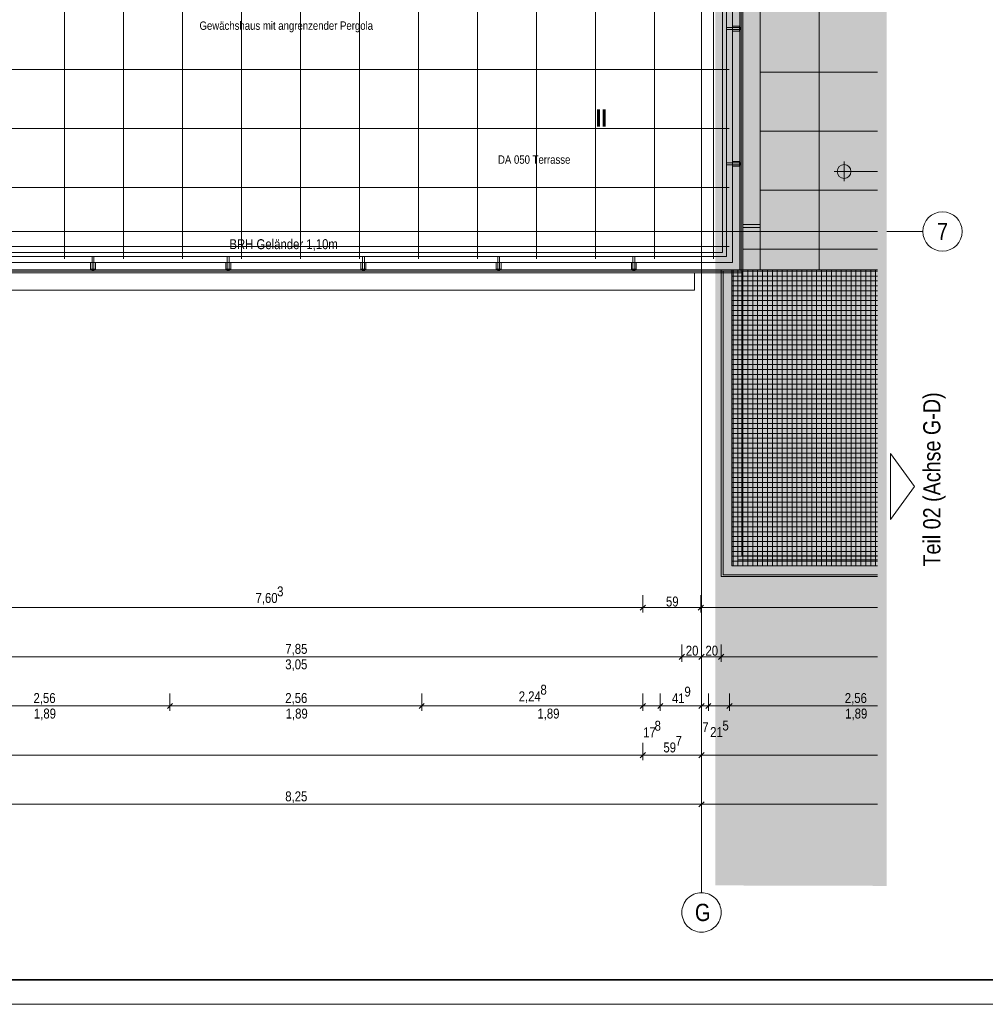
# Model space of a CAD drawing. Extents: x -620 to 300, y 62 to 1112.
# Tile 17 of 71: x -100 to 97, y 62 to 263. Entities that reach past the tile are written whole.
import ezdxf
from ezdxf.enums import TextEntityAlignment as Align
from ezdxf.lldxf.tags import DXFTag

# ---------------------------------------------------------------- set-up
doc = ezdxf.new("R2010")
doc.units = 0
doc.layers.get('0').update_dxf_attribs({"lineweight": 13})
for name, color, linetype, lineweight, true_color in [('30 -33 Aussenwände- 7 Fassade_ Elemente', 7, 'Continuous', 9, 0x00aacc), ('30 -34 Innenwände- 6 Elemente', 7, 'Continuous', 9, 0xff6633), ('30 -36 Dächer- 3 Dachbeläge', 7, 'Continuous', 15, 0x9999ff), ('30 -36 Dächer- 4 Dachbekleidungen', 7, 'Continuous', 9, 0xccccff), ('70 -72 Beschriftung- 1 Beschriftung allgemein', 7, 'Continuous', 9, 0xff6633), ('70 -76 Bemaßung- 2 Allgemein', 7, 'Continuous', 5, 0x6666cc), ('iwb_Layout BA_Markierung', 7, 'Continuous', 9, 0xbadcdc), ('iwb_Layout Text', 3, 'Continuous', 18, 0x00ff00)]:
    doc.layers.add(name, color=color, linetype=linetype, lineweight=lineweight, true_color=true_color)
for name, color, linetype, lineweight in [('60- 61 allgemeine Ausstattung- 4 Terrassen', 7, 'Continuous', 9), ('70 -71 Achsen- 1 Gebäudeachsen', 7, 'STRICHPUNKT2-A06GA19A8I', 18), ('70 -72 Beschriftung- 5 Höhenkoten', 7, 'Continuous', 15), ('iwb_Layout Achsbezeichung', 7, 'Continuous', 13), ('iwb_Plankopf Rahmen', 7, 'Continuous', 35)]:
    doc.layers.add(name, color=color, linetype=linetype, lineweight=lineweight)
doc.styles.get("Standard").update_dxf_attribs({"font": 'ARIALN.TTF'})
tags = doc.linetypes.add('STRICHPUNKT2', pattern=[12.7, 6.35, -3.175, 0, -3.175]).pattern_tags.tags
tags[10:11] = [DXFTag(74, 4), DXFTag(75, 0), DXFTag(340, '0'), DXFTag(46, 0.0), DXFTag(50, 0.0), DXFTag(44, 0.0), DXFTag(45, 0.0)]
tags[8:9] = [DXFTag(74, 4), DXFTag(75, 0), DXFTag(340, '0'), DXFTag(46, 0.0), DXFTag(50, 0.0), DXFTag(44, 0.0), DXFTag(45, 0.0)]
tags[6:7] = [DXFTag(74, 4), DXFTag(75, 0), DXFTag(340, '0'), DXFTag(46, 0.0), DXFTag(50, 0.0), DXFTag(44, 0.0), DXFTag(45, 0.0)]
tags[4:5] = [DXFTag(74, 4), DXFTag(75, 0), DXFTag(340, '0'), DXFTag(46, 0.0), DXFTag(50, 0.0), DXFTag(44, 0.0), DXFTag(45, 0.0)]
tags = doc.linetypes.add('STRICHPUNKT2-A06GA19A8I', pattern=[12.7, 6.35, -3.175, 0, -3.175]).pattern_tags.tags
tags[10:11] = [DXFTag(74, 4), DXFTag(75, 0), DXFTag(340, '0'), DXFTag(46, 0.0), DXFTag(50, 0.0), DXFTag(44, 0.0), DXFTag(45, 0.0)]
tags[8:9] = [DXFTag(74, 4), DXFTag(75, 0), DXFTag(340, '0'), DXFTag(46, 0.0), DXFTag(50, 0.0), DXFTag(44, 0.0), DXFTag(45, 0.0)]
tags[6:7] = [DXFTag(74, 4), DXFTag(75, 0), DXFTag(340, '0'), DXFTag(46, 0.0), DXFTag(50, 0.0), DXFTag(44, 0.0), DXFTag(45, 0.0)]
tags[4:5] = [DXFTag(74, 4), DXFTag(75, 0), DXFTag(340, '0'), DXFTag(46, 0.0), DXFTag(50, 0.0), DXFTag(44, 0.0), DXFTag(45, 0.0)]

# ---------------------------------------------------------------- blocks, each defined once
blk = doc.blocks.new('Polygon-A06GA1938I')
at = {"color": 0, "linetype": 'ByBlock', "lineweight": -2, "ltscale": 0.13}
blk.add_solid([(41.66, 86.61), (41.5, 1083.81), (76.5, 86.52), (76.5, 1083.81)], dxfattribs=at)
blk = doc.blocks.new('Referenz-A06GA19C8I')
at = {"layer": '30 -33 Aussenwände- 7 Fassade_ Elemente', "color": 0, "linetype": 'Continuous', "lineweight": -2, "ltscale": 0.13}
for p, q in [((46.62, 372.67), (46.62, 211.81)), ((47.22, 221.01), (47.22, 372.67)), ((50.76, 372.67), (50.76, 221.01)), ((50.76, 221.01), (47.22, 221.01)), ((46.62, 211.81), (-463.98, 211.81)), ((-124.78, 211.21), (37.42, 211.21)), ((37.42, 211.21), (37.42, 207.67)), ((42.82, 149.41), (42.82, 211.81)), ((37.42, 207.67), (-124.78, 207.67)), ((74.64, 149.41), (42.82, 149.41))]:
    blk.add_line(p, q, dxfattribs=at)
at = {"layer": '30 -34 Innenwände- 6 Elemente', "color": 0, "linetype": 'Continuous', "lineweight": -2, "ltscale": 0.13}
for p, q in [((43.22, 211.51), (43.22, 149.81)), ((45.02, 211.51), (43.22, 211.51)), ((45.02, 151.61), (45.02, 211.51)), ((46.22, 211.51), (46.22, 152.81)), ((47.02, 211.51), (46.22, 211.51)), ((47.02, 153.61), (47.02, 211.51)), ((46.22, 152.81), (74.64, 152.81)), ((74.64, 153.61), (47.02, 153.61)), ((74.64, 151.61), (45.02, 151.61)), ((43.22, 149.81), (74.64, 149.81))]:
    blk.add_line(p, q, dxfattribs=at)
at = {"layer": '30 -34 Innenwände- 6 Elemente', "color": 7, "linetype": 'Continuous', "lineweight": -2, "ltscale": 0.13, "true_color": 0xffffff}
for points in [[(45.02, 151.61), (45.02, 211.51), (43.22, 211.51)], [(45.02, 151.61), (43.22, 211.51), (43.22, 149.81)], [(47.02, 153.61), (47.02, 211.51), (46.22, 211.51)], [(47.02, 153.61), (46.22, 211.51), (46.22, 152.81)], [(47.02, 153.61), (46.22, 152.81), (74.64, 152.81)], [(47.02, 153.61), (74.64, 152.81), (74.64, 153.22)], [(47.02, 153.61), (74.64, 153.22), (74.64, 153.61)], [(45.02, 151.61), (43.22, 149.81), (74.64, 149.81)], [(45.02, 151.61), (74.64, 149.81), (74.64, 150.69)], [(45.02, 151.61), (74.64, 150.69), (74.64, 151.61)]]:
    blk.add_solid(points, dxfattribs=at)
at = {"layer": '30 -36 Dächer- 3 Dachbeläge', "color": 0, "linetype": 'Continuous', "lineweight": -2, "ltscale": 0.13}
for p, q in [((43.92, 376.21), (43.92, 214.51)), ((47.22, 211.21), (47.22, 376.21)), ((43.92, 214.51), (-461.28, 214.51)), ((-464.58, 211.21), (47.22, 211.21))]:
    blk.add_line(p, q, dxfattribs=at)
at = {"layer": '30 -36 Dächer- 3 Dachbeläge', "color": 0, "lineweight": -2}
for p, q in [((46.92, 261.06), (46.52, 261.06)), ((46.52, 261.06), (46.52, 260.66)), ((46.52, 260.66), (46.92, 260.66)), ((46.92, 233.56), (46.52, 233.56)), ((46.52, 233.56), (46.52, 233.16)), ((46.52, 233.16), (46.92, 233.16)), ((-84.73, 211.91), (-85.13, 211.91)), ((-85.13, 211.91), (-85.13, 211.51)), ((-84.73, 211.51), (-84.73, 211.91)), ((-57.23, 211.91), (-57.63, 211.91)), ((-57.63, 211.91), (-57.63, 211.51)), ((-57.23, 211.51), (-57.23, 211.91)), ((-29.73, 211.91), (-30.13, 211.91)), ((-30.13, 211.91), (-30.13, 211.51)), ((-29.73, 211.51), (-29.73, 211.91)), ((-2.23, 211.91), (-2.63, 211.91)), ((-2.63, 211.91), (-2.63, 211.51)), ((-2.23, 211.51), (-2.23, 211.91)), ((25.27, 211.91), (24.87, 211.91)), ((24.87, 211.91), (24.87, 211.51)), ((25.27, 211.51), (25.27, 211.91))]:
    blk.add_line(p, q, dxfattribs=at)
for points in [[(46.52, 260.66), (46.52, 261.06), (46.92, 260.66)], [(46.92, 260.66), (46.52, 261.06), (46.92, 261.06)], [(46.52, 233.16), (46.52, 233.56), (46.92, 233.16)], [(46.92, 233.16), (46.52, 233.56), (46.92, 233.56)], [(-85.13, 211.51), (-85.13, 211.91), (-84.73, 211.51)], [(-84.73, 211.51), (-85.13, 211.91), (-84.73, 211.91)], [(-57.63, 211.51), (-57.63, 211.91), (-57.23, 211.51)], [(-57.23, 211.51), (-57.63, 211.91), (-57.23, 211.91)], [(-30.13, 211.51), (-30.13, 211.91), (-29.73, 211.51)], [(-29.73, 211.51), (-30.13, 211.91), (-29.73, 211.91)], [(-2.63, 211.51), (-2.63, 211.91), (-2.23, 211.51)], [(-2.23, 211.51), (-2.63, 211.91), (-2.23, 211.91)], [(24.87, 211.51), (24.87, 211.91), (25.27, 211.51)], [(25.27, 211.51), (24.87, 211.91), (25.27, 211.91)]]:
    blk.add_solid(points, dxfattribs=at)
at = {"layer": '30 -36 Dächer- 4 Dachbekleidungen', "color": 0, "linetype": 'Continuous', "lineweight": -2, "ltscale": 0.13}
for p, q in [((43.12, 376.21), (43.12, 215.31)), ((43.92, 214.51), (43.92, 376.21)), ((45.12, 376.21), (45.12, 213.31)), ((46.92, 211.51), (46.92, 376.21)), ((45.12, 261.06), (43.92, 261.06)), ((43.92, 261.06), (43.92, 260.66)), ((43.92, 260.66), (45.12, 260.66)), ((45.12, 261.36), (46.52, 261.36)), ((45.12, 261.06), (46.52, 261.06)), ((46.52, 260.66), (45.12, 260.66)), ((45.12, 260.36), (46.52, 260.36)), ((46.52, 261.36), (46.52, 261.06)), ((46.52, 261.06), (46.52, 260.66)), ((46.52, 260.36), (46.52, 260.66)), ((45.12, 233.56), (43.92, 233.56)), ((43.92, 233.56), (43.92, 233.16)), ((43.92, 233.16), (45.12, 233.16)), ((45.12, 233.86), (46.52, 233.86)), ((45.12, 233.56), (46.52, 233.56)), ((46.52, 233.16), (45.12, 233.16)), ((45.12, 232.86), (46.52, 232.86)), ((46.52, 233.86), (46.52, 233.56)), ((46.52, 233.56), (46.52, 233.16)), ((46.52, 232.86), (46.52, 233.16)), ((-461.28, 214.51), (43.92, 214.51)), ((43.12, 215.31), (-460.48, 215.31)), ((-84.73, 214.51), (-85.13, 214.51)), ((-85.13, 214.51), (-85.13, 213.31)), ((-84.73, 213.31), (-84.73, 214.51)), ((-57.23, 214.51), (-57.63, 214.51)), ((-57.63, 214.51), (-57.63, 213.31)), ((-57.23, 213.31), (-57.23, 214.51)), ((-29.73, 214.51), (-30.13, 214.51)), ((-30.13, 214.51), (-30.13, 213.31)), ((-29.73, 213.31), (-29.73, 214.51)), ((-2.23, 214.51), (-2.63, 214.51)), ((-2.63, 214.51), (-2.63, 213.31)), ((-2.23, 213.31), (-2.23, 214.51)), ((25.27, 214.51), (24.87, 214.51)), ((24.87, 214.51), (24.87, 213.31)), ((25.27, 213.31), (25.27, 214.51)), ((45.12, 213.31), (-462.48, 213.31)), ((-85.43, 213.31), (-85.43, 211.91)), ((-85.13, 211.91), (-85.13, 213.31)), ((-84.73, 213.31), (-84.73, 211.91)), ((-84.43, 213.31), (-84.43, 211.91)), ((-57.93, 213.31), (-57.93, 211.91)), ((-57.63, 211.91), (-57.63, 213.31)), ((-57.23, 213.31), (-57.23, 211.91)), ((-56.93, 213.31), (-56.93, 211.91)), ((-30.43, 213.31), (-30.43, 211.91)), ((-30.13, 211.91), (-30.13, 213.31)), ((-29.73, 213.31), (-29.73, 211.91)), ((-29.43, 213.31), (-29.43, 211.91)), ((-2.93, 213.31), (-2.93, 211.91)), ((-2.63, 211.91), (-2.63, 213.31)), ((-2.23, 213.31), (-2.23, 211.91)), ((-1.93, 213.31), (-1.93, 211.91)), ((24.57, 213.31), (24.57, 211.91)), ((24.87, 211.91), (24.87, 213.31)), ((25.27, 213.31), (25.27, 211.91)), ((25.57, 213.31), (25.57, 211.91)), ((-464.28, 211.51), (46.92, 211.51)), ((-85.43, 211.91), (-85.13, 211.91)), ((-84.73, 211.91), (-85.13, 211.91)), ((-84.43, 211.91), (-84.73, 211.91)), ((-57.93, 211.91), (-57.63, 211.91)), ((-57.23, 211.91), (-57.63, 211.91)), ((-56.93, 211.91), (-57.23, 211.91)), ((-30.43, 211.91), (-30.13, 211.91)), ((-29.73, 211.91), (-30.13, 211.91)), ((-29.43, 211.91), (-29.73, 211.91)), ((-2.93, 211.91), (-2.63, 211.91)), ((-2.23, 211.91), (-2.63, 211.91)), ((-1.93, 211.91), (-2.23, 211.91)), ((24.57, 211.91), (24.87, 211.91)), ((25.27, 211.91), (24.87, 211.91)), ((25.57, 211.91), (25.27, 211.91))]:
    blk.add_line(p, q, dxfattribs=at)
at = {"layer": '60- 61 allgemeine Ausstattung- 4 Terrassen', "color": 0, "lineweight": -2}
for p, q in [((-90.76, 214.01), (-90.76, 450.21)), ((-78.76, 214.01), (-78.76, 450.21)), ((-66.76, 214.01), (-66.76, 450.21)), ((-54.76, 214.01), (-54.76, 450.21)), ((-42.76, 214.01), (-42.76, 450.21)), ((-30.76, 214.01), (-30.76, 450.21)), ((-18.76, 214.01), (-18.76, 450.21)), ((-6.76, 214.01), (-6.76, 450.21)), ((5.24, 214.01), (5.24, 450.21)), ((17.24, 214.01), (17.24, 450.21)), ((29.24, 214.01), (29.24, 385.61)), ((41.24, 214.01), (41.24, 372.67)), ((50.76, 211.81), (50.76, 372.67)), ((50.76, 372.67), (50.76, 220.41)), ((62.76, 211.81), (62.76, 372.67)), ((-470.36, 252.55), (44.42, 252.55)), ((50.76, 252.01), (74.64, 252.01)), ((-470.36, 240.55), (44.42, 240.55)), ((50.76, 240.01), (74.64, 240.01)), ((-470.36, 228.55), (44.42, 228.55)), ((50.76, 228.01), (74.64, 228.01)), ((50.76, 220.41), (47.22, 220.41)), ((47.22, 220.41), (47.22, 211.81)), ((-461.78, 216.55), (44.42, 216.55)), ((47.22, 216.01), (74.64, 216.01)), ((74.64, 211.81), (45.02, 211.81)), ((45.02, 211.81), (45.02, 151.61)), ((45.02, 211.55), (74.64, 211.55)), ((45.02, 210.55), (74.64, 210.55)), ((45.24, 151.61), (45.24, 211.81)), ((46.24, 151.61), (46.24, 211.81)), ((47.22, 211.81), (74.64, 211.81)), ((47.24, 151.61), (47.24, 211.81)), ((48.24, 151.61), (48.24, 211.81)), ((49.24, 151.61), (49.24, 211.81)), ((50.24, 151.61), (50.24, 211.81)), ((51.24, 151.61), (51.24, 211.81)), ((52.24, 151.61), (52.24, 211.81)), ((53.24, 151.61), (53.24, 211.81)), ((54.24, 151.61), (54.24, 211.81)), ((55.24, 151.61), (55.24, 211.81)), ((56.24, 151.61), (56.24, 211.81)), ((57.24, 151.61), (57.24, 211.81)), ((58.24, 151.61), (58.24, 211.81)), ((59.24, 151.61), (59.24, 211.81)), ((60.24, 151.61), (60.24, 211.81)), ((61.24, 151.61), (61.24, 211.81)), ((62.24, 151.61), (62.24, 211.81)), ((63.24, 151.61), (63.24, 211.81)), ((64.24, 151.61), (64.24, 211.81)), ((65.24, 151.61), (65.24, 211.81)), ((66.24, 151.61), (66.24, 211.81)), ((67.24, 151.61), (67.24, 211.81)), ((68.24, 151.61), (68.24, 211.81)), ((69.24, 151.61), (69.24, 211.81)), ((70.24, 151.61), (70.24, 211.81)), ((71.24, 151.61), (71.24, 211.81)), ((72.24, 151.61), (72.24, 211.81)), ((73.24, 151.61), (73.24, 211.81)), ((74.24, 151.61), (74.24, 211.81)), ((45.02, 209.55), (74.64, 209.55)), ((45.02, 208.55), (74.64, 208.55)), ((45.02, 207.55), (74.64, 207.55)), ((45.02, 206.55), (74.64, 206.55)), ((45.02, 205.55), (74.64, 205.55)), ((45.02, 204.55), (74.64, 204.55)), ((45.02, 203.55), (74.64, 203.55)), ((45.02, 202.55), (74.64, 202.55)), ((45.02, 201.55), (74.64, 201.55)), ((45.02, 200.55), (74.64, 200.55)), ((45.02, 199.55), (74.64, 199.55)), ((45.02, 198.55), (74.64, 198.55)), ((45.02, 197.55), (74.64, 197.55)), ((45.02, 196.55), (74.64, 196.55)), ((45.02, 195.55), (74.64, 195.55)), ((45.02, 194.55), (74.64, 194.55)), ((45.02, 193.55), (74.64, 193.55)), ((45.02, 192.55), (74.64, 192.55)), ((45.02, 191.55), (74.64, 191.55)), ((45.02, 190.55), (74.64, 190.55)), ((45.02, 189.55), (74.64, 189.55)), ((45.02, 188.55), (74.64, 188.55)), ((45.02, 187.55), (74.64, 187.55)), ((45.02, 186.55), (74.64, 186.55)), ((45.02, 185.55), (74.64, 185.55)), ((45.02, 184.55), (74.64, 184.55)), ((45.02, 183.55), (74.64, 183.55)), ((45.02, 182.55), (74.64, 182.55)), ((45.02, 181.55), (74.64, 181.55)), ((45.02, 180.55), (74.64, 180.55)), ((45.02, 179.55), (74.64, 179.55)), ((45.02, 178.55), (74.64, 178.55)), ((45.02, 177.55), (74.64, 177.55)), ((45.02, 176.55), (74.64, 176.55)), ((45.02, 175.55), (74.64, 175.55)), ((45.02, 174.55), (74.64, 174.55)), ((45.02, 173.55), (74.64, 173.55)), ((45.02, 172.55), (74.64, 172.55)), ((45.02, 171.55), (74.64, 171.55)), ((45.02, 170.55), (74.64, 170.55)), ((45.02, 169.55), (74.64, 169.55)), ((45.02, 168.55), (74.64, 168.55)), ((45.02, 167.55), (74.64, 167.55)), ((45.02, 166.55), (74.64, 166.55)), ((45.02, 165.55), (74.64, 165.55)), ((45.02, 164.55), (74.64, 164.55)), ((45.02, 163.55), (74.64, 163.55)), ((45.02, 162.55), (74.64, 162.55)), ((45.02, 161.55), (74.64, 161.55)), ((45.02, 160.55), (74.64, 160.55)), ((45.02, 159.55), (74.64, 159.55)), ((45.02, 158.55), (74.64, 158.55)), ((45.02, 157.55), (74.64, 157.55)), ((45.02, 156.55), (74.64, 156.55)), ((45.02, 155.55), (74.64, 155.55)), ((45.02, 154.55), (74.64, 154.55)), ((45.02, 153.55), (74.64, 153.55)), ((45.02, 152.55), (74.64, 152.55)), ((45.02, 151.61), (74.64, 151.61))]:
    blk.add_line(p, q, dxfattribs=at)
at = {"layer": '60- 61 allgemeine Ausstattung- 4 Terrassen', "color": 0, "linetype": 'Continuous', "lineweight": -2, "ltscale": 0.13}
for p, q in [((42.82, 149.41), (42.82, 211.23)), ((74.64, 149.41), (42.82, 149.41))]:
    blk.add_line(p, q, dxfattribs=at)
at = {"layer": '70 -71 Achsen- 1 Gebäudeachsen', "color": 0, "linetype": 'STRICHPUNKT2-A06GA19A8I', "lineweight": -2, "ltscale": 0.13}
for p, q in [((38.82, 1084.55), (38.82, 85.11)), ((-539.61, 219.61), (74.64, 219.61))]:
    blk.add_line(p, q, dxfattribs=at)
at = {"layer": '70 -71 Achsen- 1 Gebäudeachsen', "color": 0, "linetype": 'Continuous', "lineweight": -2, "ltscale": 0.13}
for p, q in [((36, 83.94), (36.29, 84.21)), ((36.29, 84.21), (36.6, 84.44)), ((36.6, 84.44), (36.94, 84.64)), ((36.94, 84.64), (37.29, 84.81)), ((37.29, 84.81), (37.66, 84.94)), ((37.66, 84.94), (38.04, 85.04)), ((38.04, 85.04), (38.43, 85.09)), ((38.43, 85.09), (38.82, 85.11)), ((38.82, 85.11), (39.22, 85.09)), ((39.22, 85.09), (39.6, 85.04)), ((39.6, 85.04), (39.98, 84.94)), ((39.98, 84.94), (40.35, 84.81)), ((40.35, 84.81), (40.71, 84.64)), ((40.71, 84.64), (41.05, 84.44)), ((41.05, 84.44), (41.36, 84.21)), ((41.36, 84.21), (41.65, 83.94)), ((34.9, 81.89), (35, 82.27)), ((35, 82.27), (35.13, 82.64)), ((35.13, 82.64), (35.3, 83)), ((35.3, 83), (35.5, 83.34)), ((35.5, 83.34), (35.73, 83.65)), ((35.73, 83.65), (36, 83.94)), ((41.65, 83.94), (41.92, 83.65)), ((41.92, 83.65), (42.15, 83.34)), ((42.15, 83.34), (42.35, 83)), ((42.35, 83), (42.52, 82.64)), ((42.52, 82.64), (42.65, 82.27)), ((42.65, 82.27), (42.75, 81.89)), ((34.82, 81.11), (34.84, 81.51)), ((34.84, 80.72), (34.82, 81.11)), ((34.84, 81.51), (34.9, 81.89)), ((34.9, 80.33), (34.84, 80.72)), ((35, 79.95), (34.9, 80.33)), ((42.75, 80.33), (42.65, 79.95)), ((42.75, 81.89), (42.8, 81.51)), ((42.8, 80.72), (42.75, 80.33)), ((42.8, 81.51), (42.82, 81.11)), ((42.82, 81.11), (42.8, 80.72)), ((35.13, 79.58), (35, 79.95)), ((35.3, 79.23), (35.13, 79.58)), ((35.5, 78.89), (35.3, 79.23)), ((35.73, 78.58), (35.5, 78.89)), ((36, 78.29), (35.73, 78.58)), ((36.29, 78.02), (36, 78.29)), ((41.65, 78.29), (41.36, 78.02)), ((41.92, 78.58), (41.65, 78.29)), ((42.15, 78.89), (41.92, 78.58)), ((42.35, 79.23), (42.15, 78.89)), ((42.52, 79.58), (42.35, 79.23)), ((42.65, 79.95), (42.52, 79.58)), ((36.6, 77.79), (36.29, 78.02)), ((36.94, 77.59), (36.6, 77.79)), ((37.29, 77.42), (36.94, 77.59)), ((37.66, 77.29), (37.29, 77.42)), ((38.04, 77.19), (37.66, 77.29)), ((38.43, 77.13), (38.04, 77.19)), ((38.82, 77.11), (38.43, 77.13)), ((39.22, 77.13), (38.82, 77.11)), ((39.6, 77.19), (39.22, 77.13)), ((39.98, 77.29), (39.6, 77.19)), ((40.35, 77.42), (39.98, 77.29)), ((40.71, 77.59), (40.35, 77.42)), ((41.05, 77.79), (40.71, 77.59)), ((41.36, 78.02), (41.05, 77.79))]:
    blk.add_line(p, q, dxfattribs=at)
at = {"layer": '70 -72 Beschriftung- 5 Höhenkoten', "color": 0, "linetype": 'Continuous', "lineweight": -2, "ltscale": 0.13}
for p, q in [((67.82, 229.81), (67.82, 233.81)), ((67.82, 231.81), (67.82, 233.21)), ((67.82, 233.21), (67.82, 231.81)), ((65.82, 231.81), (74.64, 231.81)), ((66.42, 231.81), (67.82, 231.81)), ((67.82, 231.81), (66.42, 231.81)), ((69.22, 231.81), (67.82, 231.81)), ((67.82, 231.81), (67.82, 230.41)), ((67.82, 230.41), (67.82, 231.81)), ((67.82, 231.81), (69.22, 231.81))]:
    blk.add_line(p, q, dxfattribs=at)
for major_axis in [(0, 1.4), (1.4, 0), (-1.4, 0), (0, -1.4)]:
    blk.add_ellipse((67.82, 231.81), major_axis=major_axis, ratio=1, start_param=0, end_param=1.570796, dxfattribs=at)
at = {"layer": '70 -76 Bemaßung- 2 Allgemein', "color": 0, "linetype": 'Continuous', "lineweight": -2, "ltscale": 0.13}
for p, q in [((26.88, 145.61), (26.88, 142.11)), ((26.88, 145.61), (26.88, 142.11)), ((38.68, 145.61), (38.68, 142.11)), ((38.68, 145.61), (38.68, 142.11)), ((25.82, 143.11), (-124.12, 143.11)), ((27.88, 143.11), (25.82, 143.11)), ((25.88, 143.11), (27.94, 143.11)), ((27.41, 143.64), (26.35, 142.58)), ((26.35, 142.58), (27.41, 143.64)), ((37.62, 143.11), (27.94, 143.11)), ((39.68, 143.11), (37.62, 143.11)), ((37.68, 143.11), (39.74, 143.11)), ((39.21, 143.64), (38.15, 142.58)), ((38.15, 142.58), (39.21, 143.64)), ((74.64, 143.11), (39.74, 143.11)), ((34.82, 135.61), (34.82, 132.11)), ((34.82, 135.61), (34.82, 132.11)), ((38.82, 135.61), (38.82, 132.11)), ((38.82, 135.61), (38.82, 132.11)), ((42.82, 135.61), (42.82, 132.11)), ((42.82, 135.61), (42.82, 132.11)), ((33.76, 133.11), (-121.12, 133.11)), ((35.82, 133.11), (33.76, 133.11)), ((33.82, 133.11), (35.88, 133.11)), ((35.35, 133.64), (34.29, 132.58)), ((34.29, 132.58), (35.35, 133.64)), ((37.76, 133.11), (35.88, 133.11)), ((39.82, 133.11), (37.76, 133.11)), ((37.82, 133.11), (39.88, 133.11)), ((39.35, 133.64), (38.29, 132.58)), ((38.29, 132.58), (39.35, 133.64)), ((41.76, 133.11), (39.88, 133.11)), ((43.82, 133.11), (41.76, 133.11)), ((41.82, 133.11), (43.88, 133.11)), ((43.35, 133.64), (42.29, 132.58)), ((42.29, 132.58), (43.35, 133.64)), ((74.64, 133.11), (43.88, 133.11)), ((-69.28, 125.61), (-69.28, 122.11)), ((-69.28, 125.61), (-69.28, 122.11)), ((-18.08, 125.61), (-18.08, 122.11)), ((-18.08, 125.61), (-18.08, 122.11)), ((26.88, 125.61), (26.88, 122.11)), ((26.88, 125.61), (26.88, 122.11)), ((30.44, 125.61), (30.44, 122.11)), ((30.44, 125.61), (30.44, 122.11)), ((38.82, 125.61), (38.82, 122.11)), ((38.82, 125.61), (38.82, 122.11)), ((40.22, 125.61), (40.22, 122.11)), ((40.22, 125.61), (40.22, 122.11)), ((44.52, 125.61), (44.52, 122.11)), ((44.52, 125.61), (44.52, 122.11)), ((-70.34, 123.11), (-119.42, 123.11)), ((-68.28, 123.11), (-70.34, 123.11)), ((-70.28, 123.11), (-68.22, 123.11)), ((-68.75, 123.64), (-69.81, 122.58)), ((-69.81, 122.58), (-68.75, 123.64)), ((-19.14, 123.11), (-68.22, 123.11)), ((-17.08, 123.11), (-19.14, 123.11)), ((-19.08, 123.11), (-17.02, 123.11)), ((-17.55, 123.64), (-18.61, 122.58)), ((-18.61, 122.58), (-17.55, 123.64)), ((25.82, 123.11), (-17.02, 123.11)), ((25.82, 123.11), (24.76, 123.11)), ((27.88, 123.11), (25.82, 123.11)), ((27.88, 123.11), (25.82, 123.11)), ((27.41, 123.64), (26.35, 122.58)), ((27.41, 123.64), (26.35, 122.58)), ((30.44, 123.11), (26.88, 123.11)), ((29.44, 123.11), (31.5, 123.11)), ((29.44, 123.11), (31.5, 123.11)), ((29.91, 122.58), (30.97, 123.64)), ((29.91, 122.58), (30.97, 123.64)), ((31.5, 123.11), (32.56, 123.11)), ((37.76, 123.11), (31.5, 123.11)), ((37.76, 123.11), (36.7, 123.11)), ((39.82, 123.11), (37.76, 123.11)), ((39.82, 123.11), (37.76, 123.11)), ((39.16, 123.11), (38.1, 123.11)), ((39.35, 123.64), (38.29, 122.58)), ((39.35, 123.64), (38.29, 122.58)), ((40.22, 123.11), (38.82, 123.11)), ((41.22, 123.11), (39.16, 123.11)), ((39.22, 123.11), (41.28, 123.11)), ((39.69, 122.58), (40.75, 123.64)), ((40.75, 123.64), (39.69, 122.58)), ((44.52, 123.11), (40.22, 123.11)), ((41.28, 123.11), (42.34, 123.11)), ((43.52, 123.11), (45.58, 123.11)), ((43.52, 123.11), (45.58, 123.11)), ((43.99, 122.58), (45.05, 123.64)), ((43.99, 122.58), (45.05, 123.64)), ((45.58, 123.11), (46.64, 123.11)), ((74.64, 123.11), (45.58, 123.11)), ((26.88, 115.61), (26.88, 112.11)), ((26.88, 115.61), (26.88, 112.11)), ((38.82, 115.61), (38.82, 112.11)), ((38.82, 115.61), (38.82, 112.11)), ((25.82, 113.11), (-443.18, 113.11)), ((27.88, 113.11), (25.82, 113.11)), ((25.88, 113.11), (27.94, 113.11)), ((27.41, 113.64), (26.35, 112.58)), ((26.35, 112.58), (27.41, 113.64)), ((37.76, 113.11), (27.94, 113.11)), ((39.82, 113.11), (37.76, 113.11)), ((37.82, 113.11), (39.88, 113.11)), ((39.35, 113.64), (38.29, 112.58)), ((38.29, 112.58), (39.35, 113.64)), ((74.64, 113.11), (39.88, 113.11)), ((38.82, 105.61), (38.82, 102.11)), ((38.82, 105.61), (38.82, 102.11)), ((37.76, 103.11), (-125.12, 103.11)), ((39.82, 103.11), (37.76, 103.11)), ((37.82, 103.11), (39.88, 103.11)), ((39.35, 103.64), (38.29, 102.58)), ((38.29, 102.58), (39.35, 103.64)), ((74.64, 103.11), (39.88, 103.11))]:
    blk.add_line(p, q, dxfattribs=at)
at = {"layer": '60- 61 allgemeine Ausstattung- 4 Terrassen', "color": 0, "linetype": 'Continuous', "lineweight": -2, "ltscale": 0.13, "insert": (-63.27, 262.32), "char_height": 1.7, "attachment_point": 1}
blk.add_mtext('{\\fArial Narrow;Gewächshaus mit angrenzender Pergola}', dxfattribs=at)
at = {"layer": '70 -71 Achsen- 1 Gebäudeachsen', "color": 0, "linetype": 'Continuous', "lineweight": -2, "ltscale": 0.13, "insert": (37.49, 82.88), "char_height": 3.5241, "attachment_point": 1}
blk.add_mtext('{\\fArial Narrow;G}', dxfattribs=at)
at = {"layer": '70 -72 Beschriftung- 1 Beschriftung allgemein', "color": 0, "linetype": 'Continuous', "lineweight": -2, "ltscale": 0.13, "insert": (17.33, 244.46), "char_height": 3.5241, "attachment_point": 1, "rotation": 0}
blk.add_mtext('{\\fArial Narrow|b1|i0;II}', dxfattribs=at)
at = {"layer": '70 -72 Beschriftung- 1 Beschriftung allgemein', "color": 0, "linetype": 'Continuous', "lineweight": -2, "ltscale": 0.13, "insert": (-57.19, 218.03), "char_height": 2.0138, "attachment_point": 1}
blk.add_mtext('{\\fArial Narrow;BRH Geländer 1,10m}', dxfattribs=at)
at = {"layer": '70 -72 Beschriftung- 5 Höhenkoten', "color": 0, "linetype": 'Continuous', "lineweight": -2, "ltscale": 0.13, "insert": (-2.56, 235.08), "char_height": 1.7, "attachment_point": 1}
blk.add_mtext('{\\fArial Narrow;DA 050 Terrasse}', dxfattribs=at)
at = {"layer": '70 -76 Bemaßung- 2 Allgemein', "color": 0, "linetype": 'Continuous', "lineweight": -2, "ltscale": 0.13, "char_height": 2.0138, "attachment_point": 1}
for s, insert in [('{\\fArial Narrow;3}', (-47.49, 147.42)), ('{\\fArial Narrow;7,60}', (-51.88, 146.08)), ('{\\fArial Narrow;59}', (31.6, 145.36)), ('{\\fArial Narrow;7,85}', (-45.82, 135.73)), ('{\\fArial Narrow;20}', (35.63, 135.36)), ('{\\fArial Narrow;20}', (39.63, 135.36)), ('{\\fArial Narrow;3,05}', (-45.83, 132.58)), ('{\\fArial Narrow;8}', (6.07, 127.42)), ('{\\fArial Narrow;9}', (35.36, 127.04)), ('{\\fArial Narrow;2,56}', (-97.03, 125.73)), ('{\\fArial Narrow;2,56}', (-45.83, 125.73)), ('{\\fArial Narrow;2,24}', (1.65, 126.08)), ('{\\fArial Narrow;41}', (32.82, 125.7)), ('{\\fArial Narrow;2,56}', (67.97, 125.73)), ('{\\fArial Narrow;1,89}', (-96.95, 122.57)), ('{\\fArial Narrow;1,89}', (-45.75, 122.57)), ('{\\fArial Narrow;1,89}', (5.45, 122.57)), ('{\\fArial Narrow;1,89}', (68.05, 122.57)), ('{\\fArial Narrow;17}', (26.96, 118.75)), ('{\\fArial Narrow;8}', (29.28, 120.09)), ('{\\fArial Narrow;7}', (38.99, 119.8)), ('{\\fArial Narrow;21}', (40.58, 118.8)), ('{\\fArial Narrow;5}', (43.08, 120.14)), ('{\\fArial Narrow;7}', (33.56, 117.03)), ('{\\fArial Narrow;59}', (31.08, 115.68)), ('{\\fArial Narrow;8,25}', (-45.83, 105.73))]:
    blk.add_mtext(s, dxfattribs=dict(at, insert=insert))

msp = doc.modelspace()

# ---------------------------------------------------------------- linework, layer by layer
at = {"layer": 'iwb_Layout Achsbezeichung', "linetype": 'STRICHPUNKT2', "lineweight": 13, "ltscale": 0.39}
msp.add_line((76.5, 219.61), (83.84, 219.61), dxfattribs=at)
at = {"layer": 'iwb_Layout Achsbezeichung', "ltscale": 0.39, "extrusion": (0, 0, -1)}
msp.add_circle((-87.84, 219.61), 4, dxfattribs=at)
at = {"layer": 'iwb_Layout Text', "linetype": 'Continuous', "ltscale": 0.18}
for p, q in [((82.12, 167.73), (77.24, 174.42)), ((77.24, 161.04), (77.24, 174.42)), ((77.24, 161.04), (82.12, 167.73))]:
    msp.add_line(p, q, dxfattribs=at)
at = {"layer": 'iwb_Plankopf Rahmen', "color": 8, "lineweight": 13, "ltscale": 0.13, "true_color": 0x808080}
msp.add_lwpolyline([(300.35, 62.43), (-619.65, 62.43), (-619.65, 1112.43), (300.35, 1112.43), (300.35, 62.43)], close=True, dxfattribs=at)
at = {"layer": 'iwb_Plankopf Rahmen', "ltscale": 0.35}
msp.add_lwpolyline([(-599.65, 67.43), (-599.65, 1107.43), (295.35, 1107.43), (295.35, 67.43), (-599.65, 67.43)], close=True, dxfattribs=at)

# ---------------------------------------------------------------- block references
at = {"color": 8, "lineweight": 13, "ltscale": 0.13, "true_color": 0x808080}
msp.add_blockref('Referenz-A06GA19C8I', (0, 0), dxfattribs=at)
at = {"layer": 'iwb_Layout BA_Markierung', "ltscale": 0.13}
msp.add_blockref('Polygon-A06GA1938I', (0, 0), dxfattribs=at)

# ---------------------------------------------------------------- texts
at = {"layer": 'iwb_Layout Achsbezeichung', "ltscale": 0.39}
msp.add_text('7', height=3.5, dxfattribs=at).set_placement((87.84, 219.61), align=Align.MIDDLE_CENTER)
at = {"layer": 'iwb_Layout Text', "ltscale": 0.18}
msp.add_text('Teil 02 (Achse G-D)', height=3.5, rotation=90, dxfattribs=at).set_placement((83.91, 151.46), align=Align.TOP_LEFT)

doc.saveas('drawing.dxf')
